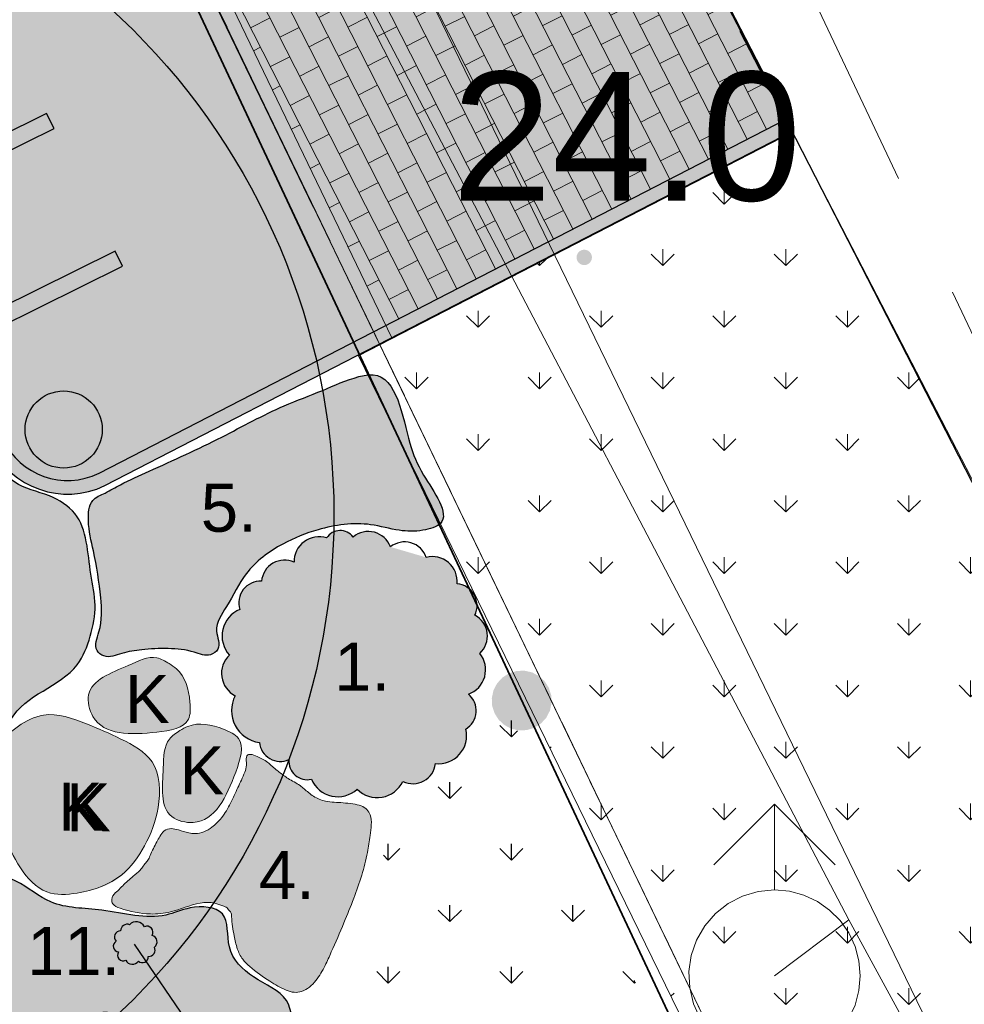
# Model space of a CAD drawing. Extents: x 5491059 to 5491327, y 5912942 to 5913063.
# Tile 44 of 49: x 5491223.3 to 5491228.81, y 5913003.63 to 5913009.38. Entities that reach past the tile are written whole.
import ezdxf

# ---------------------------------------------------------------- set-up
doc = ezdxf.new("R2010")
doc.units = 0
for name, pattern in [('DGN Style 3', [2.568211, 1.834436, -0.733774]), ('PRZER1-1', [1, 0.5, -0.5]), ('PRZER3-1', [2, 1.5, -0.5])]:
    doc.linetypes.add(name, pattern=pattern)
doc.layers.get('0').update_dxf_attribs({"linetype": 'CONTINUOUS'})
for name, color, linetype in [('AK_mała architektura', 7, 'CONTINUOUS'), ('AK_nawierzchnie', 21, 'CONTINUOUS'), ('AK_pomocnicza', 7, 'CONTINUOUS'), ('AK_rośliny', 7, 'CONTINUOUS'), ('AK_wymiary', 7, 'CONTINUOUS')]:
    doc.layers.add(name, color=color, linetype=linetype)
for name, color, linetype, lineweight in [('GESDZI', 7, 'CONTINUOUS', 18), ('GESUZY', 96, 'CONTINUOUS', 18), ('GSLKOG', 7, 'CONTINUOUS', 35), ('GSLKRW', 7, 'CONTINUOUS', 25), ('GSPWPN', 7, 'CONTINUOUS', 13), ('GSPWPN_O', 7, 'CONTINUOUS', 13), ('GSSKOA', 7, 'CONTINUOUS', 18), ('GULGPR', 52, 'CONTINUOUS', 18), ('GULWPR', 5, 'CONTINUOUS', 18), ('GUPWDT', 5, 'CONTINUOUS', 18)]:
    doc.layers.add(name, color=color, linetype=linetype, lineweight=lineweight)
doc.styles.add('Arial', font='arial.ttf')
doc.styles.get("Standard").update_dxf_attribs({"font": 'txt.shx'})
doc.linetypes.add('OGRODZENIE2', pattern='A,6.35,-2.54,[132,ltypeshp.shx,S=2.54,R=0,X=-2.54,Y=0],-2.54,25.4', length=36.83)

# ---------------------------------------------------------------- blocks, each defined once
blk = doc.blocks.new('D_GSPWPN1')
blk.add_hatch(color=0).paths.add_polyline_path([(-0.045, 0), (-0.043467, -0.011647), (-0.038971, -0.0225), (-0.03182, -0.03182), (-0.0225, -0.038971), (-0.011647, -0.043467), (0, -0.045), (0.011647, -0.043467), (0.0225, -0.038971), (0.03182, -0.03182), (0.038971, -0.0225), (0.043467, -0.011647), (0.045, 0), (0.043467, 0.011647), (0.038971, 0.0225), (0.03182, 0.03182), (0.0225, 0.038971), (0.011647, 0.043467), (0, 0.045), (-0.011647, 0.043467), (-0.0225, 0.038971), (-0.03182, 0.03182), (-0.038971, 0.0225), (-0.043467, 0.011647)])
blk = doc.blocks.new('D_GUPWDT1')
at = {"color": 0}
for points in [[(-0.353553, 0.646447), (0, 1), (0.353553, 0.646447)], [(0, 0.5), (0, 1)]]:
    blk.add_lwpolyline(points, dxfattribs=at)
blk.add_lwpolyline([(0, 0.5), (0.086824, 0.492404), (0.17101, 0.469846), (0.25, 0.433013), (0.321394, 0.383022), (0.383022, 0.321394), (0.433013, 0.25), (0.469846, 0.17101), (0.492404, 0.086824), (0.5, 0), (0.492404, -0.086824), (0.469846, -0.17101), (0.433013, -0.25), (0.377875, -0.32743), (0.309079, -0.393027), (0.229113, -0.444418), (0.140866, -0.479746), (0.047528, -0.497736), (-0.047528, -0.497736), (-0.140866, -0.479746), (-0.229113, -0.444418), (-0.309079, -0.393027), (-0.377875, -0.32743), (-0.433013, -0.25), (-0.4725, -0.163534), (-0.494911, -0.071157), (-0.499434, 0.023791), (-0.485906, 0.117879), (-0.454816, 0.207708), (-0.407288, 0.290028), (-0.34504, 0.361867), (-0.27032, 0.420627), (-0.185831, 0.464184), (-0.094626, 0.490964)], close=True, dxfattribs=at)
blk = doc.blocks.new('D_KOLO')
blk.add_hatch(color=0).paths.add_polyline_path([(-0.175, 0), (-0.169037, -0.045293), (-0.151554, -0.0875), (-0.123744, -0.123744), (-0.0875, -0.151554), (-0.045293, -0.169037), (0, -0.175), (0.045293, -0.169037), (0.0875, -0.151554), (0.123744, -0.123744), (0.151554, -0.0875), (0.169037, -0.045293), (0.175, 0), (0.169037, 0.045293), (0.151554, 0.0875), (0.123744, 0.123744), (0.0875, 0.151554), (0.045293, 0.169037), (0, 0.175), (-0.045293, 0.169037), (-0.0875, 0.151554), (-0.123744, 0.123744), (-0.151554, 0.0875), (-0.169037, 0.045293)])
blk = doc.blocks.new('1-flat-1')
at = {"layer": 'AK_nawierzchnie', "linetype": 'Continuous', "lineweight": 5, "true_color": 0xc7c8ca, "transparency": 33554687}
h = blk.add_hatch(color=9, dxfattribs=at)
h.dxf.hatch_style = 1
h.paths.add_polyline_path([(5491308.5313, 5913023.4185), (5491308.4947, 5913023.4896), (5491306.2641, 5913022.3401), (5491306.2988, 5913022.268)])
h.paths.add_polyline_path([(5491310.631, 5913019.3441), (5491310.5943, 5913019.4152), (5491308.2538, 5913018.2091), (5491308.2885, 5913018.137)])
at = {"layer": 'AK_nawierzchnie', "linetype": 'Continuous', "lineweight": 5, "transparency": 33554534}
h = blk.add_hatch(dxfattribs=at)
h.set_pattern_fill('BRICK', color=8, scale=0.02, angle=297)
h.set_pattern_definition([(297, (5491308.44658, 5913020.81376), (0.113158, 0.057657), []), (27, (5491308.44658, 5913020.81376), (-0.115314, 0.226316), [0.127, -0.127]), (27, (5491308.50424, 5913020.7006), (-0.115314, 0.226316), [-0.127, 0.127])])
h.paths.add_polyline_path([(5491308.5313, 5913023.4185), (5491306.2988, 5913022.268), (5491308.2538, 5913018.2091), (5491310.5943, 5913019.4152)])
h = blk.add_hatch(color=9, dxfattribs=at)
h.dxf.hatch_style = 1
h.paths.add_polyline_path([(5491308.5313, 5913023.4185), (5491306.2988, 5913022.268), (5491308.2538, 5913018.2091), (5491310.5943, 5913019.4152)])
at = {"layer": 'AK_nawierzchnie', "linetype": 'Continuous', "lineweight": 5, "true_color": 0xc7c8ca}
h = blk.add_hatch(color=9, dxfattribs=at)
h.dxf.hatch_style = 1
h.paths.add_polyline_path([(5491306.2641, 5913022.3401), (5491306.1929, 5913022.3034), (5491308.2174, 5913018.1003), (5491308.2885, 5913018.137)])
at = {"layer": 'AK_nawierzchnie', "linetype": 'Continuous', "lineweight": 5, "transparency": 33554534}
h = blk.add_hatch(color=254, dxfattribs=at)
h.dxf.hatch_style = 1
h.paths.add_polyline_path([(5491300.6426, 5913019.3532), (5491294.7543, 5913016.3188), (5491295.8204, 5913015.6901), (5491300.0207, 5913017.8497, -0.102762)])
h.paths.add_polyline_path([(5491304.181, 5913019.9887, -0.421893), (5491304.9688, 5913019.7246), (5491305.6137, 5913018.3855), (5491306.0196, 5913017.5428, 0.414214), (5491306.5803, 5913017.3467), (5491307.8491, 5913018.0005, 0.343292), (5491304.0393, 5913021.1036), (5491300.6426, 5913019.3532, 0.102762), (5491300.0207, 5913017.8497)])
h.paths.add_polyline_path([(5491305.1094, 5913019.8694), (5491305.8751, 5913020.2498), (5491305.9182, 5913020.163), (5491305.1525, 5913019.7827)], flags=16)
h.paths.add_polyline_path([(5491305.5089, 5913019.0652), (5491306.2746, 5913019.4455), (5491306.3177, 5913019.3587), (5491305.552, 5913018.9784)], flags=16)
h.paths.add_polyline_path([(5491305.9078, 5913018.2619), (5491306.6736, 5913018.6422), (5491306.7167, 5913018.5555), (5491305.9509, 5913018.1751)], flags=16)
h.paths.add_polyline_path([(5491306.5989, 5913017.602, -1), (5491306.1489, 5913017.602, -1)], flags=16)
h.paths.add_polyline_path([(5491306.1506, 5913022.1916), (5491304.0393, 5913021.1036, -0.343292), (5491307.8491, 5913018.0005), (5491308.0653, 5913018.1119)])
h.paths.add_polyline_path([(5491306.1506, 5913022.1916), (5491308.0653, 5913018.1119), (5491308.1827, 5913018.1724), (5491306.2277, 5913022.2313)])
at = {"layer": 'AK_nawierzchnie', "linetype": 'Continuous', "lineweight": 5, "true_color": 0xc7c8ca}
h = blk.add_hatch(color=9, dxfattribs=at)
h.dxf.hatch_style = 1
h.paths.add_polyline_path([(5491304.181, 5913019.9887), (5491304.0948, 5913019.9444), (5491304.1341, 5913019.8746), (5491304.2177, 5913019.9176, -0.421847), (5491304.8967, 5913019.6899), (5491305.5417, 5913018.3508), (5491305.9476, 5913017.5081, 0.414214), (5491306.615, 5913017.2746), (5491307.8668, 5913017.9197, 0.005173), (5491307.8491, 5913018.0005), (5491306.5803, 5913017.3467, -0.414214), (5491306.0196, 5913017.5428), (5491305.6137, 5913018.3855), (5491304.9688, 5913019.7246, 0.421893)])
h.paths.add_polyline_path([(5491308.0653, 5913018.1119), (5491307.8491, 5913018.0005, -0.005173), (5491307.8668, 5913017.9197), (5491308.0993, 5913018.0395)])
h.paths.add_polyline_path([(5491308.1827, 5913018.1724), (5491308.0653, 5913018.1119), (5491308.0993, 5913018.0395), (5491308.2174, 5913018.1003), (5491308.2174, 5913018.1004)])
at = {"layer": 'AK_nawierzchnie', "color": 18, "linetype": 'Continuous', "lineweight": -3, "true_color": 0x000000}
for p, q in [((5491308.4947, 5913023.4896), (5491310.631, 5913019.3441)), ((5491306.5803, 5913017.3467), (5491310.5943, 5913019.4152)), ((5491306.615, 5913017.2746), (5491310.631, 5913019.3441))]:
    blk.add_line(p, q, dxfattribs=at)
at = {"layer": 'AK_nawierzchnie', "color": 18, "linetype": 'Continuous', "lineweight": 5, "true_color": 0x000000}
for p, q in [((5491306.2641, 5913022.3401), (5491308.2885, 5913018.137)), ((5491306.2277, 5913022.2313), (5491308.1827, 5913018.1724)), ((5491308.2174, 5913018.1003), (5491308.2885, 5913018.137)), ((5491308.2174, 5913018.1004), (5491308.2174, 5913018.1003))]:
    blk.add_line(p, q, dxfattribs=at)
at = {"layer": 'AK_nawierzchnie', "color": 18, "linetype": 'Continuous', "lineweight": -3, "true_color": 0x000000}
for radius in [0.5, 0.42]:
    blk.add_arc((5491306.398, 5913017.7251), radius, 205.71743, 295.71743, dxfattribs=at)
blk = doc.blocks.new('3')
blk.add_circle((5491286.5479, 5913013.7819), 4)
blk = doc.blocks.new('5')
at = {"layer": 'AK_rośliny', "linetype": 'Continuous', "lineweight": -3, "true_color": 0x939598}
h = blk.add_hatch(color=252, dxfattribs=at)
h.dxf.hatch_style = 1
h.paths.add_polyline_path([(5491228.3231, 5913009.9564), (5491229.0889, 5913010.3368), (5491229.0458, 5913010.4236), (5491228.28, 5913010.0432)])
at = {"layer": 'AK_rośliny', "linetype": 'Continuous', "lineweight": -3}
for p, q in [((5491229.0458, 5913010.4236), (5491228.28, 5913010.0432)), ((5491229.0889, 5913010.3368), (5491229.0458, 5913010.4236)), ((5491228.3231, 5913009.9564), (5491229.0889, 5913010.3368)), ((5491228.28, 5913010.0432), (5491228.3231, 5913009.9564))]:
    blk.add_line(p, q, dxfattribs=at)
blk = doc.blocks.new('0')
at = {"linetype": 'Continuous', "lineweight": 5, "true_color": 0xc8c92d, "transparency": 33554534}
h = blk.add_hatch(dxfattribs=at)
h.set_pattern_fill('GRASS', color=52, scale=0.02)
h.set_pattern_definition([(90, (5491340.91723, 5912991.77712), (-0.3592102, 0.3592102), [0.09525, -0.6231705]), (45, (5491340.91723, 5912991.7771), (-0.3592102, 0.3592102), [0.09525, -0.41275]), (135, (5491340.91723, 5912991.7771), (-0.3592102, -0.3592102), [0.09525, -0.41275])])
h.paths.add_polyline_path([(5491281.949, 5913006.1858), (5491279.4173, 5913004.8811), (5491290.3695, 5912982.4378), (5491294.1285, 5912982.6466)])
at = {"layer": 'AK_rośliny', "color": 9, "linetype": 'Continuous', "lineweight": 0, "true_color": 0xc7c8ca}
for p, q in [((5491281.949, 5913006.1858, -9.5834), (5491279.4173, 5913004.8811, -9.5834)), ((5491294.1285, 5912982.6466, 0.4766), (5491281.949, 5913006.1858, -9.5834)), ((5491279.4173, 5913004.8811, -9.5834), (5491290.3695, 5912982.4378, 0.4766))]:
    blk.add_line(p, q, dxfattribs=at)

msp = doc.modelspace()

# ---------------------------------------------------------------- hatches: boundary and pattern name
at = {"layer": 'AK_mała architektura', "true_color": 0x939598, "transparency": 33554534}
h = msp.add_hatch(color=252, dxfattribs=at)
h.dxf.hatch_style = 1
edge = h.paths.add_edge_path()
edge.add_arc((5491223.55243, 5913006.98594), 0.225, 0, 360)
at = {"layer": 'AK_rośliny', "linetype": 'Continuous', "lineweight": -3, "true_color": 0xd19cc7, "transparency": 33554534}
h = msp.add_hatch(color=9, dxfattribs=at)
h.dxf.hatch_style = 1
edge = h.paths.add_edge_path()
edge.add_spline(control_points=[(5491221.9744, 5913007.6108), (5491222.01711, 5913007.60372), (5491222.0901, 5913007.59161), (5491222.24133, 5913007.60435), (5491222.4112, 5913007.62319), (5491222.6361, 5913007.73236), (5491222.82298, 5913007.52374), (5491222.86497, 5913007.32365), (5491222.95778, 5913007.1781), (5491222.99699, 5913007.07836), (5491223.05354, 5913006.96161), (5491223.13697, 5913006.83057), (5491223.25751, 5913006.64979), (5491223.46162, 5913006.61599), (5491223.69125, 5913006.47185), (5491223.69185, 5913006.19792), (5491223.74891, 5913005.9619), (5491223.71246, 5913005.77928), (5491223.60604, 5913005.49908), (5491223.2738, 5913005.43084), (5491223.16149, 5913005.04335), (5491222.55041, 5913005.21228), (5491222.54212, 5913005.89445), (5491221.86134, 5913006.26086), (5491221.56011, 5913006.79171), (5491221.45589, 5913007.19392), (5491221.53644, 5913007.45946), (5491221.7115, 5913007.53145), (5491221.8196, 5913007.62432), (5491221.90273, 5913007.63191), (5491221.95498, 5913007.61652), (5491221.9744, 5913007.6108)], knot_values=[0, 0, 0, 0, 0.1293442, 0.2210047, 0.4519708, 0.6558558, 0.8836664, 1.1484514, 1.2844939, 1.3937862, 1.4702198, 1.6723474, 1.8676192, 2.0849398, 2.2662544, 2.6306867, 2.8139625, 2.9977571, 3.1797426, 3.6819654, 3.8148498, 4.2837797, 4.8790595, 5.65253, 6.372479, 6.6693353, 6.8807071, 7.1337686, 7.2007515, 7.3036755, 7.3645776, 7.3645776, 7.3645776, 7.3645776], degree=3, periodic=0)
at = {"layer": 'AK_rośliny', "linetype": 'Continuous', "lineweight": -3, "true_color": 0xb0946f, "transparency": 33554534}
h = msp.add_hatch(color=33, dxfattribs=at)
h.dxf.hatch_style = 1
edge = h.paths.add_edge_path()
edge.add_spline(control_points=[(5491223.79547, 5913006.61562), (5491223.76744, 5913006.60366), (5491223.7008, 5913006.57521), (5491223.69029, 5913006.42891), (5491223.73495, 5913006.24985), (5491223.77181, 5913006.02828), (5491223.77901, 5913005.84046), (5491223.72247, 5913005.70934), (5491223.80303, 5913005.64555), (5491223.89705, 5913005.68647), (5491224.01906, 5913005.70411), (5491224.16304, 5913005.71218), (5491224.29526, 5913005.69891), (5491224.3955, 5913005.65546), (5491224.47792, 5913005.71339), (5491224.41789, 5913005.8319), (5491224.5224, 5913005.97275), (5491224.61042, 5913006.16937), (5491224.81208, 5913006.32045), (5491225.06067, 5913006.41821), (5491225.29962, 5913006.45308), (5491225.50072, 5913006.39285), (5491225.63478, 5913006.38897), (5491225.84364, 5913006.44993), (5491225.64503, 5913006.70921), (5491225.54404, 5913006.95398), (5491225.49108, 5913007.33766), (5491225.22405, 5913007.28651), (5491225.06115, 5913007.20918), (5491224.78505, 5913007.10965), (5491224.45966, 5913006.92704), (5491224.13741, 5913006.78151), (5491223.90764, 5913006.67851), (5491223.82465, 5913006.63198), (5491223.79547, 5913006.61562)], knot_values=[0, 0, 0, 0, 0.0858187, 0.2040416, 0.3832267, 0.6609125, 0.8597019, 0.9685118, 1.0198307, 1.1255681, 1.2432694, 1.3987523, 1.5519927, 1.6470074, 1.7011708, 1.8060801, 1.9615775, 2.1850635, 2.4596969, 2.6816828, 2.9896897, 3.1599095, 3.2979141, 3.4071547, 3.7059317, 3.9080369, 4.361318, 4.4455529, 4.6708112, 4.9135639, 5.3195318, 5.788976, 5.9739935, 6.0743106, 6.0743106, 6.0743106, 6.0743106], degree=3, periodic=0)
at = {"layer": 'AK_rośliny', "linetype": 'Continuous', "lineweight": -3, "true_color": 0x136734, "transparency": 33554534}
h = msp.add_hatch(dxfattribs=at)
h.set_pattern_fill('GRASS', color=116, scale=0.02)
h.set_pattern_definition([(90, (5491226.88308, 5913000.88213), (-0.35921, 0.35921), [0.09525, -0.62317]), (45, (5491226.8831, 5913000.88213), (-0.35921, 0.35921), [0.09525, -0.41275]), (135, (5491226.8831, 5913000.88213), (-0.35921, -0.35921), [0.09525, -0.41275])])
edge = h.paths.add_edge_path()
edge.add_spline(control_points=[(5491225.80843, 5913006.09867), (5491226.03807, 5913005.58798), (5491226.60902, 5913004.3183), (5491227.98856, 5913001.51976), (5491229.18632, 5912999.0045), (5491230.06422, 5912997.01908), (5491230.29934, 5912996.66945), (5491230.37864, 5912996.37176), (5491229.94435, 5912996.37462), (5491229.60329, 5912996.39138), (5491229.43557, 5912996.0362), (5491229.12346, 5912996.081), (5491228.90573, 5912995.91723), (5491228.73106, 5912995.7271), (5491228.63649, 5912995.4018), (5491228.29908, 5912995.67467), (5491228.04404, 5912995.71357), (5491227.81341, 5912995.7127), (5491227.5657, 5912995.688), (5491227.2745, 5912995.82558), (5491226.93538, 5912995.79205), (5491226.78102, 5912995.52941), (5491226.42334, 5912995.962), (5491226.05319, 5912996.30369), (5491225.44652, 5912997.03109), (5491224.82329, 5912997.74109), (5491224.15041, 5912998.48665), (5491223.85819, 5912998.87697), (5491223.5156, 5912999.12667), (5491223.66893, 5912999.18772), (5491223.85201, 5912999.13395), (5491223.90143, 5912999.47286), (5491223.85949, 5912999.74118), (5491223.65675, 5912999.9829), (5491223.64113, 5913000.24981), (5491223.68016, 5913000.53754), (5491223.57865, 5913000.82656), (5491223.46915, 5913001.01803), (5491223.38752, 5913001.11266), (5491223.4005, 5913001.14519), (5491223.42703, 5913001.15503), (5491223.45493, 5913001.15615), (5491223.49809, 5913001.15137), (5491223.57308, 5913001.14691), (5491223.67506, 5913001.17038), (5491223.76653, 5913001.2496), (5491223.82424, 5913001.3693), (5491223.90266, 5913001.50205), (5491223.93349, 5913001.65984), (5491223.93301, 5913001.80687), (5491223.863, 5913001.92513), (5491223.73659, 5913001.91893), (5491223.74626, 5913002.02444), (5491223.8401, 5913001.9763), (5491223.92575, 5913001.9911), (5491223.98989, 5913002.02682), (5491224.02404, 5913002.07661), (5491224.07887, 5913002.05914), (5491224.14416, 5913002.07597), (5491224.20548, 5913002.11727), (5491224.20793, 5913002.18312), (5491224.27544, 5913002.17971), (5491224.33447, 5913002.21503), (5491224.38924, 5913002.27947), (5491224.4075, 5913002.34406), (5491224.39181, 5913002.39417), (5491224.42597, 5913002.41708), (5491224.44456, 5913002.45378), (5491224.45554, 5913002.50556), (5491224.44121, 5913002.55071), (5491224.43323, 5913002.58779), (5491224.40337, 5913002.60083), (5491224.44724, 5913002.61376), (5491224.46675, 5913002.63847), (5491224.50791, 5913002.68492), (5491224.5047, 5913002.75399), (5491224.49998, 5913002.80998), (5491224.46022, 5913002.83725), (5491224.48771, 5913002.85378), (5491224.49853, 5913002.8781), (5491224.51188, 5913002.90699), (5491224.51337, 5913002.94318), (5491224.50709, 5913002.98523), (5491224.54881, 5913003.00559), (5491224.57494, 5913003.04927), (5491224.60382, 5913003.02588), (5491224.63018, 5913003.0198), (5491224.67106, 5913003.02148), (5491224.71187, 5913003.04019), (5491224.75362, 5913003.07024), (5491224.79238, 5913003.108), (5491224.82814, 5913003.15982), (5491224.86571, 5913003.21912), (5491224.88078, 5913003.28304), (5491224.88958, 5913003.35084), (5491224.89318, 5913003.42231), (5491224.8962, 5913003.50061), (5491224.89404, 5913003.57355), (5491224.86449, 5913003.63355), (5491224.88442, 5913003.68321), (5491224.90559, 5913003.73451), (5491224.9569, 5913003.7163), (5491225.00438, 5913003.72339), (5491225.05383, 5913003.72058), (5491225.09587, 5913003.7285), (5491225.14623, 5913003.74281), (5491225.21423, 5913003.77431), (5491225.27938, 5913003.82801), (5491225.33619, 5913003.89466), (5491225.38569, 5913003.97052), (5491225.42301, 5913004.06535), (5491225.43977, 5913004.17487), (5491225.4374, 5913004.30091), (5491225.42577, 5913004.42597), (5491225.41884, 5913004.54117), (5491225.36063, 5913004.60068), (5491225.37344, 5913004.68005), (5491225.42566, 5913004.67357), (5491225.46687, 5913004.68472), (5491225.50856, 5913004.74707), (5491225.55084, 5913004.83474), (5491225.50762, 5913005.02682), (5491225.84897, 5913004.93433), (5491225.86871, 5913005.1047), (5491225.97189, 5913005.32807), (5491225.98336, 5913005.48271), (5491225.89738, 5913005.76908), (5491225.84005, 5913005.95236), (5491225.75407, 5913006.07836), (5491225.67105, 5913006.19428), (5491225.68854, 5913006.2674), (5491225.73004, 5913006.36246), (5491225.76489, 5913006.229), (5491225.78919, 5913006.17379), (5491225.80544, 5913006.11036), (5491225.80843, 5913006.09867)], knot_values=[0, 0, 0, 0, 1.6802041, 4.1774058, 9.3414063, 10.1353758, 10.5730889, 10.670621, 10.9438793, 11.4744595, 11.7116088, 11.9319262, 12.311391, 12.4627053, 12.7412284, 13.0578145, 13.402421, 13.566092, 13.7437747, 14.1389561, 14.5168124, 14.6423977, 14.897169, 15.6973915, 16.5253046, 17.5821922, 18.6413033, 19.3156481, 19.4416365, 19.5210528, 19.6942577, 19.9460159, 20.2861541, 20.5610403, 20.8390348, 21.0572959, 21.4313235, 21.7114066, 21.7483044, 21.7779734, 21.7986457, 21.829972, 21.8612982, 21.9287939, 22.0552977, 22.1633744, 22.279197, 22.4511904, 22.6235234, 22.7528249, 22.8912609, 22.9868726, 23.0333191, 23.1173409, 23.2012606, 23.3075877, 23.3261475, 23.3711136, 23.449763, 23.5345373, 23.5684897, 23.6175676, 23.6952084, 23.7780722, 23.8644774, 23.8863758, 23.9221802, 23.9684688, 24.0114235, 24.0758558, 24.1094487, 24.1207355, 24.1524289, 24.1836551, 24.2329504, 24.3247636, 24.3768081, 24.405776, 24.4257054, 24.4509138, 24.4889191, 24.5176501, 24.5619513, 24.5969753, 24.6507776, 24.6693661, 24.6956576, 24.7322879, 24.7895024, 24.8272353, 24.8866702, 24.9504874, 25.0160271, 25.0956729, 25.1445282, 25.2214251, 25.3100702, 25.3796023, 25.4401755, 25.4953769, 25.5433609, 25.5707363, 25.6391461, 25.6907827, 25.7172772, 25.7671462, 25.8476702, 25.940112, 26.0178546, 26.109897, 26.2106116, 26.3209344, 26.4403729, 26.5857705, 26.7072172, 26.7609949, 26.8371157, 26.8590868, 26.908232, 26.9578715, 27.0741199, 27.2152333, 27.3741672, 27.5191633, 27.6760335, 27.8434065, 28.0158132, 28.1901476, 28.3394045, 28.4553896, 28.5603272, 28.608852, 28.6684233, 28.8256521, 28.8611775, 28.8611775, 28.8611775, 28.8611775], degree=3, periodic=0)
at = {"layer": 'AK_rośliny', "linetype": 'OGRODZENIE2', "lineweight": -3, "true_color": 0x6da56f, "transparency": 33554534}
h = msp.add_hatch(color=115, dxfattribs=at)
edge = h.paths.add_edge_path()
edge.add_arc((5491224.8405, 5913006.08989), 0.13398, 64.940351, 174.940351)
edge.add_arc((5491224.70152, 5913005.97473), 0.12709, 87.511802, 197.511802)
edge.add_arc((5491224.64339, 5913005.78223), 0.16665, 112.237293, 222.237294)
edge.add_arc((5491224.61993, 5913005.5633), 0.14634, 133.067048, 243.067048)
edge.add_arc((5491224.71966, 5913005.34628), 0.18722, 152.46213, 262.46213)
edge.add_arc((5491224.81594, 5913005.17113), 0.12129, 184.945169, 294.945169)
edge.add_arc((5491224.97289, 5913005.0497), 0.10642, 173.821072, 283.821073)
edge.add_arc((5491225.15199, 5913005.01051), 0.16652, 202.658861, 312.658861)
edge.add_arc((5491225.38247, 5913005.00419), 0.16531, 224.631988, 334.631988)
edge.add_arc((5491225.59027, 5913005.05146), 0.13176, 243.674375, 353.674375)
edge.add_arc((5491225.73959, 5913005.19984), 0.16393, 263.568846, 373.568846)
edge.add_arc((5491225.83512, 5913005.34553), 0.12479, 300.75783, 410.75783)
edge.add_arc((5491225.86365, 5913005.58433), 0.15083, 289.527705, 399.527705)
edge.add_arc((5491225.88831, 5913005.78168), 0.13666, 312.130302, 422.130303)
edge.add_arc((5491225.8356, 5913005.95793), 0.12911, 334.571298, 444.571298)
edge.add_arc((5491225.70401, 5913006.10025), 0.14446, 354.522541, 464.522541)
edge.add_arc((5491225.54182, 5913006.19736), 0.13301, 18.737453, 128.737453)
edge.add_arc((5491225.3301, 5913006.25414), 0.1368, 20.081415, 130.081415)
edge.add_arc((5491225.16633, 5913006.30181), 0.09476, 36.984498, 146.984497)
edge.add_arc((5491225.04184, 5913006.21596), 0.14467, 71.86282, 181.86282)
edge = h.paths.add_edge_path(flags=16)
edge.add_arc((5491225.54182, 5913006.19736), 0.13301, 18.737453, 128.737453)
at = {"layer": 'AK_rośliny', "linetype": 'Continuous', "lineweight": 20, "transparency": 33554534}
h = msp.add_hatch(color=8, dxfattribs=at)
h.dxf.hatch_style = 1
edge = h.paths.add_edge_path()
edge.add_spline(control_points=[(5491224.16847, 5913005.62066), (5491224.1833, 5913005.61107), (5491224.25732, 5913005.56314), (5491224.29176, 5913005.43673), (5491224.29426, 5913005.24963), (5491224.0235, 5913005.20525), (5491223.73567, 5913005.20044), (5491223.66492, 5913005.51003), (5491223.89841, 5913005.5887), (5491224.06886, 5913005.67884), (5491224.14469, 5913005.63455), (5491224.16847, 5913005.62066)], knot_values=[0, 0, 0, 0, 0.0523175, 0.2612891, 0.3625615, 0.5603083, 0.9442112, 1.074069, 1.3616248, 1.534579, 1.6135887, 1.6135887, 1.6135887, 1.6135887], degree=3, periodic=0)
h = msp.add_hatch(color=8, dxfattribs=at)
h.dxf.hatch_style = 1
edge = h.paths.add_edge_path()
edge.add_spline(control_points=[(5491223.17731, 5913005.11454), (5491223.16669, 5913005.02274), (5491223.14779, 5913004.8593), (5491223.20217, 5913004.62426), (5491223.28572, 5913004.42945), (5491223.43539, 5913004.2634), (5491223.66564, 5913004.27922), (5491223.8939, 5913004.3442), (5491224.03466, 5913004.57003), (5491224.12859, 5913004.77869), (5491224.11276, 5913005.06271), (5491223.88545, 5913005.18445), (5491223.67951, 5913005.27478), (5491223.46292, 5913005.35232), (5491223.30812, 5913005.27378), (5491223.2281, 5913005.20898), (5491223.19026, 5913005.15873), (5491223.18031, 5913005.12477), (5491223.17731, 5913005.11454)], knot_values=[0, 0, 0, 0, 0.2752705, 0.4901348, 0.7113408, 0.9196918, 1.0966724, 1.3716216, 1.5739625, 1.8064087, 2.0753414, 2.3004294, 2.5210011, 2.7766309, 2.9362454, 3.0133543, 3.0872801, 3.1191759, 3.1191759, 3.1191759, 3.1191759], degree=3, periodic=0)
h = msp.add_hatch(color=8, dxfattribs=at)
h.dxf.hatch_style = 1
edge = h.paths.add_edge_path()
edge.add_spline(control_points=[(5491224.23109, 5913005.22983), (5491224.2463, 5913005.2388), (5491224.32225, 5913005.28361), (5491224.45073, 5913005.25792), (5491224.61922, 5913005.17654), (5491224.53792, 5913004.91449), (5491224.41358, 5913004.65485), (5491224.10501, 5913004.72992), (5491224.13898, 5913004.97396), (5491224.13452, 5913005.16673), (5491224.20804, 5913005.21477), (5491224.23109, 5913005.22983)], knot_values=[0, 0, 0, 0, 0.0523175, 0.2612891, 0.3625615, 0.5603083, 0.9442112, 1.074069, 1.3616248, 1.534579, 1.6135887, 1.6135887, 1.6135887, 1.6135887], degree=3, periodic=0)
at = {"layer": 'AK_rośliny', "linetype": 'Continuous', "lineweight": 20, "true_color": 0x9abeaa, "transparency": 33554534}
h = msp.add_hatch(color=253, dxfattribs=at)
h.dxf.hatch_style = 1
edge = h.paths.add_edge_path()
edge.add_spline(control_points=[(5491223.86975, 5913004.29627), (5491223.87868, 5913004.30587), (5491223.90638, 5913004.33567), (5491223.95067, 5913004.37372), (5491224.00204, 5913004.41567), (5491224.02511, 5913004.45145), (5491224.04797, 5913004.4777), (5491224.0633, 5913004.5196), (5491224.08846, 5913004.565), (5491224.11341, 5913004.61393), (5491224.13633, 5913004.64884), (5491224.18066, 5913004.66219), (5491224.22912, 5913004.64842), (5491224.27406, 5913004.6337), (5491224.32462, 5913004.62573), (5491224.37271, 5913004.63704), (5491224.42534, 5913004.66927), (5491224.48074, 5913004.72501), (5491224.5288, 5913004.8052), (5491224.5671, 5913004.89726), (5491224.60416, 5913004.96836), (5491224.62406, 5913005.03071), (5491224.61408, 5913005.0659), (5491224.62541, 5913005.08957), (5491224.65153, 5913005.0931), (5491224.68439, 5913005.07605), (5491224.73645, 5913005.05436), (5491224.77416, 5913005.01653), (5491224.81809, 5913004.98085), (5491224.86615, 5913004.9458), (5491224.92902, 5913004.91505), (5491224.98236, 5913004.86494), (5491225.0318, 5913004.83118), (5491225.1015, 5913004.81143), (5491225.16834, 5913004.81131), (5491225.23756, 5913004.80238), (5491225.28652, 5913004.79429), (5491225.3231, 5913004.7717), (5491225.34737, 5913004.73262), (5491225.34902, 5913004.67862), (5491225.33886, 5913004.60595), (5491225.3241, 5913004.5066), (5491225.29325, 5913004.38367), (5491225.24482, 5913004.24749), (5491225.18416, 5913004.09894), (5491225.12781, 5913003.96816), (5491225.07666, 5913003.85418), (5491225.03667, 5913003.78266), (5491224.98867, 5913003.73168), (5491224.94448, 5913003.70593), (5491224.89547, 5913003.69966), (5491224.8307, 5913003.7211), (5491224.74382, 5913003.77236), (5491224.65934, 5913003.83335), (5491224.59199, 5913003.89579), (5491224.56215, 5913003.9588), (5491224.54436, 5913004.04454), (5491224.53249, 5913004.11286), (5491224.53194, 5913004.16989), (5491224.51504, 5913004.18207), (5491224.5038, 5913004.19963), (5491224.4733, 5913004.20932), (5491224.42413, 5913004.23008), (5491224.31478, 5913004.2253), (5491224.19927, 5913004.16815), (5491224.03621, 5913004.15344), (5491223.92695, 5913004.17705), (5491223.83868, 5913004.20903), (5491223.82827, 5913004.25186), (5491223.84677, 5913004.28037), (5491223.86467, 5913004.29275), (5491223.86975, 5913004.29627)], knot_values=[0, 0, 0, 0, 0.0393159, 0.1219521, 0.1752901, 0.2368635, 0.2486283, 0.2792339, 0.3685555, 0.4045141, 0.4450454, 0.4895137, 0.5316057, 0.5941612, 0.6321251, 0.6834282, 0.7381985, 0.8156312, 0.9167446, 1.0165305, 1.1143635, 1.1579754, 1.2094373, 1.215192, 1.2339433, 1.2763805, 1.3277538, 1.4008722, 1.4341666, 1.4977778, 1.5789853, 1.6419861, 1.716697, 1.7555196, 1.8575424, 1.9154005, 1.9654498, 2.0049553, 2.0402526, 2.0988208, 2.1616497, 2.261677, 2.399399, 2.5412574, 2.6948663, 2.8808114, 2.9682459, 3.0700612, 3.1246243, 3.176599, 3.220278, 3.268248, 3.3777706, 3.5222659, 3.5809858, 3.6505215, 3.7270786, 3.8416373, 3.8662514, 3.8863513, 3.9001886, 3.9276989, 3.9771362, 4.0620666, 4.2423539, 4.3607296, 4.5410168, 4.5911867, 4.6156014, 4.6626313, 4.6812778, 4.6812778, 4.6812778, 4.6812778], degree=3, periodic=0)
at = {"layer": 'AK_rośliny', "linetype": 'Continuous', "lineweight": -3, "true_color": 0xaad095, "transparency": 33554534}
h = msp.add_hatch(color=253, dxfattribs=at)
h.dxf.hatch_style = 1
edge = h.paths.add_edge_path()
edge.add_spline(control_points=[(5491222.83873, 5913004.31958), (5491222.86229, 5913004.33846), (5491222.91788, 5913004.383), (5491223.07289, 5913004.4128), (5491223.28021, 5913004.37341), (5491223.48575, 5913004.18993), (5491223.8008, 5913004.19853), (5491224.08395, 5913004.11064), (5491224.29412, 5913004.21243), (5491224.52742, 5913004.19649), (5491224.49018, 5913003.94097), (5491224.65186, 5913003.77682), (5491224.88798, 5913003.68871), (5491224.88789, 5913003.40996), (5491224.87207, 5913003.18118), (5491224.61889, 5913002.95233), (5491224.44131, 5913003.27505), (5491224.22075, 5913003.52738), (5491223.66922, 5913003.64035), (5491223.26344, 5913003.46619), (5491222.84071, 5913003.30965), (5491222.61183, 5913003.59074), (5491222.67092, 5913003.88304), (5491222.70868, 5913004.10144), (5491222.77685, 5913004.24201), (5491222.81969, 5913004.29571), (5491222.83873, 5913004.31958)], knot_values=[0, 0, 0, 0, 0.0895276, 0.211231, 0.4588235, 0.696672, 0.9977578, 1.3728213, 1.5194558, 1.7112778, 1.9073461, 2.1323575, 2.3682287, 2.5821696, 2.8709612, 3.0979942, 3.3294376, 3.7343345, 4.159792, 4.8742666, 5.0828705, 5.4119711, 5.7034053, 5.961193, 6.0754692, 6.1669155, 6.1669155, 6.1669155, 6.1669155], degree=3, periodic=0)
at = {"layer": 'AK_rośliny', "linetype": 'Continuous', "lineweight": -3, "true_color": 0x9e247b, "transparency": 33554534}
h = msp.add_hatch(color=224, dxfattribs=at)
h.dxf.hatch_style = 1
edge = h.paths.add_edge_path()
edge.add_arc((5491223.92365, 5913004.06103), 0.03891, 69.672391, 179.672391)
edge.add_arc((5491223.88447, 5913004.02547), 0.03579, 89.571491, 223.536987)
edge.add_arc((5491223.87588, 5913003.97192), 0.03371, 120.981941, 264.486926)
edge.add_arc((5491223.89998, 5913003.91959), 0.03316, 145.510913, 296.909092)
edge.add_arc((5491223.95328, 5913003.9092), 0.04283, 206.603925, 325.380869)
edge.add_arc((5491224.01202, 5913003.91015), 0.03452, 227.093478, 363.425279)
edge.add_arc((5491224.04845, 5913003.94974), 0.03758, 266.985924, 387.160327)
edge.add_arc((5491224.05953, 5913003.99787), 0.0382, 305.836755, 436.862877)
edge.add_arc((5491224.06821, 5913004.03506), 0.00000000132, 135, 225)
edge.add_arc((5491224.03835, 5913004.05367), 0.03518, 328.066769, 474.014044)
edge.add_arc((5491223.97647, 5913004.06099), 0.05365, 27.549792, 137.105454)

# ---------------------------------------------------------------- linework, layer by layer
at = {"color": 1, "linetype": 'DGN Style 3', "lineweight": 20}
msp.add_line((5491225.44156, 5913014.75118, 10.06), (5491239.74732, 5912984.52792, 10.06), dxfattribs=at)
at = {"color": 251, "linetype": 'Continuous', "lineweight": 0, "true_color": 0x636466}
msp.add_line((5491234.92, 5912987.71, -0.02), (5491222.72, 5913013.04, -0.02), dxfattribs=at)
at = {"layer": 'AK_mała architektura'}
msp.add_circle((5491223.55243, 5913006.98594, -0.02), 0.225, dxfattribs=at)
at = {"layer": 'AK_pomocnicza', "linetype": 'Continuous', "lineweight": -3}
for points in [[(5491221.9744, 5913007.6108, -0.02), (5491222.10287, 5913007.59583, -0.02), (5491222.19441, 5913007.60062, -0.02), (5491222.422, 5913007.63998, -0.02), (5491222.62114, 5913007.68371, -0.02), (5491222.79183, 5913007.53284, -0.02), (5491222.89371, 5913007.28844, -0.02), (5491222.95812, 5913007.16861, -0.02), (5491223.00254, 5913007.06875, -0.02), (5491223.03585, 5913006.99996, -0.02), (5491223.14023, 5913006.82687, -0.02), (5491223.26683, 5913006.67819, -0.02), (5491223.46893, 5913006.59831, -0.02), (5491223.61807, 5913006.49519, -0.02), (5491223.71071, 5913006.14273, -0.02), (5491223.73565, 5913005.96116, -0.02), (5491223.70715, 5913005.77959, -0.02), (5491223.63156, 5913005.61404, -0.02), (5491223.2447, 5913005.29377, -0.02), (5491223.18368, 5913005.17573, -0.02), (5491222.71945, 5913005.24199, -0.02), (5491222.45971, 5913005.77762, -0.02), (5491221.90706, 5913006.31876, -0.02), (5491221.53144, 5913006.93295, -0.02), (5491221.4817, 5913007.22561, -0.02), (5491221.55354, 5913007.4244, -0.02), (5491221.75802, 5913007.57349, -0.02), (5491221.81317, 5913007.6115, -0.02), (5491221.9152, 5913007.62509, -0.02), (5491221.9744, 5913007.6108, -0.02)], [(5491222.83873, 5913004.31958, -0.02), (5491222.91224, 5913004.37068, -0.02), (5491223.0305, 5913004.39942, -0.02), (5491223.27342, 5913004.35151, -0.02), (5491223.47798, 5913004.23016, -0.02), (5491223.77523, 5913004.18225, -0.02), (5491224.14919, 5913004.15351, -0.02), (5491224.28982, 5913004.19503, -0.02), (5491224.4784, 5913004.1599, -0.02), (5491224.51995, 5913003.96828, -0.02), (5491224.66059, 5913003.79264, -0.02), (5491224.85236, 5913003.65531, -0.02), (5491224.88594, 5913003.44402, -0.02), (5491224.81946, 5913003.16299, -0.02), (5491224.63535, 5913003.03014, -0.02), (5491224.47682, 5913003.19876, -0.02), (5491224.19555, 5913003.49001, -0.02), (5491223.78132, 5913003.5871, -0.02), (5491223.08968, 5913003.40111, -0.02), (5491222.88637, 5913003.36227, -0.02), (5491222.66135, 5913003.60242, -0.02), (5491222.67158, 5913003.89368, -0.02), (5491222.73295, 5913004.14406, -0.02), (5491222.78409, 5913004.24625, -0.02), (5491222.83873, 5913004.31958, -0.02)]]:
    msp.add_spline(points, degree=3, dxfattribs=at)
at = {"layer": 'AK_rośliny', "linetype": 'Continuous', "lineweight": -3}
for p, q in [((5491225.0093, 5913008.2823, -0.02), (5491224.14143, 5913010.08419, -0.02)), ((5491223.96453, 5913003.98308, -0.02), (5491225.18921, 5913002.19003, -0.02))]:
    msp.add_line(p, q, dxfattribs=at)
at = {"layer": 'AK_rośliny', "linetype": 'Continuous', "lineweight": -3, "elevation": -0.02}
for points in [[(5491224.89724, 5913006.21126, 0.5205671), (5491224.70704, 5913006.10171, 0.5205671), (5491224.58032, 5913005.93649, 0.5205671), (5491224.52001, 5913005.67021, 0.5205671), (5491224.55365, 5913005.43284, 0.5205671), (5491224.6951, 5913005.16067, 0.5205671), (5491224.86709, 5913005.06115, 0.5205671), (5491224.99832, 5913004.94636, 0.5205671), (5491225.26483, 5913004.88805, 0.5205671), (5491225.53184, 5913004.93336, 0.5205671), (5491225.72123, 5913005.03694, 0.5205671), (5491225.89894, 5913005.2383, 0.5205671), (5491225.91407, 5913005.44218, 0.5205671), (5491225.97999, 5913005.68033, 0.5205671), (5491225.95219, 5913005.90249, 0.5205671), (5491225.84781, 5913006.08646, 0.5205671), (5491225.66778, 5913006.24009, 0.5205671), (5491225.45859, 5913006.30112, 0.5205671), (5491225.24202, 5913006.35882, 0.5205671), (5491225.08687, 5913006.35344, 0.5205671), (5491224.89724, 5913006.21126, 0.5205671)], [(5491223.93716, 5913004.09751, 0.5205671), (5491223.88474, 5913004.06125, 0.5205671), (5491223.88474, 5913004.06125, 0.6616691), (5491223.85853, 5913004.00082, 0.5205671), (5491223.85853, 5913004.00082, 0.7232476), (5491223.87264, 5913003.93837, 0.5205671), (5491223.87264, 5913003.93837, 0.7770654), (5491223.91498, 5913003.89002, 0.5205671), (5491223.91498, 5913003.89002, 0.5702566), (5491223.98853, 5913003.88487, 0.5205671), (5491223.98853, 5913003.88487, 0.676617), (5491224.04648, 5913003.91221, 0.5205671), (5491224.04648, 5913003.91221, 0.5783653), (5491224.08189, 5913003.9669, 0.5205671), (5491224.08189, 5913003.9669, 0.6433828), (5491224.06821, 5913004.03506, 0.5205671), (5491224.06821, 5913004.03506, 0.7396051), (5491224.02404, 5913004.08581, 0.5205671), (5491224.02404, 5913004.08581, 0.5181053), (5491223.93716, 5913004.09751)]]:
    msp.add_lwpolyline(points, format="xyb", dxfattribs=at)
at = {"layer": 'AK_rośliny', "linetype": 'Continuous', "lineweight": -3}
msp.add_spline([(5491223.79547, 5913006.61562, -0.02), (5491223.72218, 5913006.57098, -0.02), (5491223.6969, 5913006.45549, -0.02), (5491223.72579, 5913006.27865, -0.02), (5491223.76914, 5913006.00437, -0.02), (5491223.7583, 5913005.80588, -0.02), (5491223.74746, 5913005.69761, -0.02), (5491223.7872, 5913005.66513, -0.02), (5491223.89194, 5913005.67956, -0.02), (5491224.00769, 5913005.70095, -0.02), (5491224.163, 5913005.70817, -0.02), (5491224.3147, 5913005.68652, -0.02), (5491224.40861, 5913005.67208, -0.02), (5491224.45196, 5913005.70456, -0.02), (5491224.44473, 5913005.80922, -0.02), (5491224.50253, 5913005.95358, -0.02), (5491224.61811, 5913006.14486, -0.02), (5491224.83122, 5913006.31809, -0.02), (5491225.0371, 5913006.40109, -0.02), (5491225.34368, 5913006.43067, -0.02), (5491225.51074, 5913006.39802, -0.02), (5491225.64875, 5913006.39802, -0.02), (5491225.75043, 5913006.43793, -0.02), (5491225.65271, 5913006.72027, -0.02), (5491225.57276, 5913006.90589, -0.02), (5491225.35821, 5913007.30518, -0.02), (5491225.27468, 5913007.2943, -0.02), (5491225.06404, 5913007.21447, -0.02), (5491224.83888, 5913007.12375, -0.02), (5491224.47571, 5913006.94232, -0.02), (5491224.0508, 5913006.74274, -0.02), (5491223.88349, 5913006.66376, -0.02), (5491223.79547, 5913006.61562, -0.02)], degree=3, dxfattribs=at)
at = {"layer": 'AK_rośliny', "color": 18, "linetype": 'Continuous', "lineweight": 20, "true_color": 0x000000}
for points in [[(5491224.16847, 5913005.62066, -0.02), (5491224.21097, 5913005.59014, -0.02), (5491224.28932, 5913005.39642, -0.02), (5491224.28002, 5913005.29557, -0.02), (5491224.09677, 5913005.22126, -0.02), (5491223.72362, 5913005.31149, -0.02), (5491223.69839, 5913005.43888, -0.02), (5491223.92945, 5913005.61005, -0.02), (5491224.09677, 5913005.65384, -0.02), (5491224.16847, 5913005.62066, -0.02)], [(5491223.17731, 5913005.11454, -0.02), (5491223.16324, 5913004.83963, -0.02), (5491223.20732, 5913004.62933, -0.02), (5491223.30073, 5913004.42882, -0.02), (5491223.45461, 5913004.28836, -0.02), (5491223.63148, 5913004.2821, -0.02), (5491223.89132, 5913004.38917, -0.02), (5491224.0242, 5913004.55749, -0.02), (5491224.10325, 5913004.78089, -0.02), (5491224.06843, 5913005.04755, -0.02), (5491223.88679, 5913005.18049, -0.02), (5491223.685, 5913005.26957, -0.02), (5491223.43434, 5913005.31973, -0.02), (5491223.2883, 5913005.25534, -0.02), (5491223.22928, 5913005.20571, -0.02), (5491223.18739, 5913005.1448, -0.02), (5491223.17731, 5913005.11454, -0.02)], [(5491224.23109, 5913005.22983, -0.02), (5491224.27738, 5913005.25421, -0.02), (5491224.4857, 5913005.23772, -0.02), (5491224.57176, 5913005.18433, -0.02), (5491224.55633, 5913004.98719, -0.02), (5491224.30885, 5913004.6937, -0.02), (5491224.18362, 5913004.72806, -0.02), (5491224.13376, 5913005.01126, -0.02), (5491224.16936, 5913005.18051, -0.02), (5491224.23109, 5913005.22983, -0.02)], [(5491223.86975, 5913004.29627, -0.02), (5491223.89686, 5913004.32474, -0.02), (5491223.95844, 5913004.37984, -0.02), (5491223.99797, 5913004.41566, -0.02), (5491224.03614, 5913004.46397, -0.02), (5491224.04349, 5913004.47316, -0.02), (5491224.05682, 5913004.50071, -0.02), (5491224.09638, 5913004.58079, -0.02), (5491224.11339, 5913004.61247, -0.02), (5491224.13866, 5913004.64416, -0.02), (5491224.18094, 5913004.65793, -0.02), (5491224.2223, 5913004.65013, -0.02), (5491224.28251, 5913004.63314, -0.02), (5491224.32019, 5913004.62855, -0.02), (5491224.37038, 5913004.63918, -0.02), (5491224.41772, 5913004.66673, -0.02), (5491224.47294, 5913004.72101, -0.02), (5491224.52677, 5913004.8066, -0.02), (5491224.56863, 5913004.89719, -0.02), (5491224.60907, 5913004.98627, -0.02), (5491224.6192, 5913005.02869, -0.02), (5491224.62104, 5913005.08012, -0.02), (5491224.6238, 5913005.08517, -0.02), (5491224.64172, 5913005.09068, -0.02), (5491224.68216, 5913005.07782, -0.02), (5491224.72812, 5913005.05486, -0.02), (5491224.78465, 5913005.00848, -0.02), (5491224.81039, 5913004.98736, -0.02), (5491224.86232, 5913004.95062, -0.02), (5491224.93184, 5913004.90865, -0.02), (5491224.98055, 5913004.8687, -0.02), (5491225.04397, 5913004.82921, -0.02), (5491225.0812, 5913004.81819, -0.02), (5491225.18277, 5913004.80855, -0.02), (5491225.24021, 5913004.80166, -0.02), (5491225.28893, 5913004.79018, -0.02), (5491225.32202, 5913004.7686, -0.02), (5491225.34086, 5913004.73875, -0.02), (5491225.34738, 5913004.68055, -0.02), (5491225.34049, 5913004.6181, -0.02), (5491225.3246, 5913004.51934, -0.02), (5491225.29151, 5913004.38565, -0.02), (5491225.24516, 5913004.25158, -0.02), (5491225.18782, 5913004.10908, -0.02), (5491225.11426, 5913003.9383, -0.02), (5491225.0775, 5913003.85897, -0.02), (5491225.02452, 5913003.77202, -0.02), (5491224.98629, 5913003.73309, -0.02), (5491224.94071, 5913003.70812, -0.02), (5491224.89733, 5913003.70298, -0.02), (5491224.85102, 5913003.71546, -0.02), (5491224.75471, 5913003.76762, -0.02), (5491224.63855, 5913003.85356, -0.02), (5491224.59738, 5913003.89543, -0.02), (5491224.56574, 5913003.95735, -0.02), (5491224.54736, 5913004.03167, -0.02), (5491224.5324, 5913004.14524, -0.02), (5491224.52806, 5913004.16947, -0.02), (5491224.51449, 5913004.1843, -0.02), (5491224.50559, 5913004.19489, -0.02), (5491224.48098, 5913004.20719, -0.02), (5491224.43411, 5913004.22292, -0.02), (5491224.34918, 5913004.22311, -0.02), (5491224.17635, 5913004.1718, -0.02), (5491224.05857, 5913004.15996, -0.02), (5491223.88153, 5913004.194, -0.02), (5491223.83856, 5913004.21991, -0.02), (5491223.83264, 5913004.24359, -0.02), (5491223.85486, 5913004.28504, -0.02), (5491223.86975, 5913004.29627, -0.02)]]:
    msp.add_spline(points, degree=3, dxfattribs=at)
at = {"layer": 'AK_wymiary', "color": 146, "linetype": 'PRZER1-1', "lineweight": 40, "true_color": 0x105689}
msp.add_line((5491225.6683, 5913012.86591, 10.16), (5491227.80461, 5913008.72048, 10.16), dxfattribs=at)
at = {"layer": 'GESDZI', "color": 252, "linetype": 'Continuous', "lineweight": 13, "true_color": 0x939598, "elevation": 10.22, "flags": 128}
msp.add_lwpolyline([(5491209.5817, 5913041.91374), (5491212.9, 5913034.29), (5491217.7, 5913023.67), (5491222.72, 5913013.04), (5491234.92, 5912987.71), (5491236.23, 5912984.98), (5491238.39, 5912985.1), (5491245.88014, 5912969.79957)], dxfattribs=at)
at = {"layer": 'GESDZI', "color": 252, "linetype": 'Continuous', "lineweight": 18, "true_color": 0x939598, "elevation": 10.22}
msp.add_lwpolyline([(5491234.92, 5912987.71), (5491222.72, 5913013.04), (5491195.8, 5912999.17), (5491198.54, 5912994.11), (5491204.74, 5912982.92), (5491236.23, 5912984.98)], close=True, dxfattribs=at)
at = {"layer": 'GESUZY', "color": 252, "linetype": 'PRZER1-1', "lineweight": 13, "true_color": 0x939598, "elevation": 10.08}
msp.add_lwpolyline([(5491209.5817, 5913041.91374), (5491212.9, 5913034.29), (5491217.7, 5913023.67), (5491222.72, 5913013.04), (5491234.92, 5912987.71), (5491236.23, 5912984.98), (5491238.39, 5912985.1), (5491245.88014, 5912969.79957)], dxfattribs=at)
at = {"layer": 'GESUZY', "color": 252, "linetype": 'PRZER1-1', "lineweight": 18, "true_color": 0x939598, "elevation": 10.08}
msp.add_lwpolyline([(5491234.92, 5912987.71), (5491222.72, 5913013.04), (5491195.8, 5912999.17), (5491198.54, 5912994.11), (5491204.74, 5912982.92), (5491236.23, 5912984.98)], close=True, dxfattribs=at)
at = {"layer": 'GSLKOG', "color": 252, "linetype": 'Continuous', "lineweight": 35, "true_color": 0x939598, "elevation": 10.18}
msp.add_lwpolyline([(5491234.75, 5912987.24), (5491217.7, 5913023.57)], dxfattribs=at)
at = {"layer": 'GSLKRW', "color": 252, "linetype": 'Continuous', "lineweight": 30, "true_color": 0x939598, "elevation": 10.18, "flags": 128}
msp.add_lwpolyline([(5491211.20356, 5913042.65488), (5491213.13289, 5913038.49436), (5491214.06456, 5913036.60143), (5491221.0767, 5913022.12972), (5491224.21052, 5913015.72354), (5491229.30661, 5913005.79402), (5491234.25036, 5912996.23932), (5491239.00109, 5912986.9879), (5491243.09721, 5912979.55376), (5491247.68162, 5912970.62839)], dxfattribs=at)
at = {"layer": 'GSSKOA', "color": 252, "linetype": 'PRZER3-1', "lineweight": 13, "true_color": 0x939598, "elevation": 10.18}
msp.add_lwpolyline([(5491211.20356, 5913042.65488), (5491213.13289, 5913038.49436), (5491214.06456, 5913036.60143), (5491221.0767, 5913022.12972), (5491224.21052, 5913015.72354), (5491229.30661, 5913005.79402), (5491234.25036, 5912996.23932), (5491239.00109, 5912986.9879), (5491243.09721, 5912979.55376), (5491247.68162, 5912970.62839)], dxfattribs=at)
at = {"layer": 'GULGPR', "color": 252, "linetype": 'Continuous', "lineweight": 13, "true_color": 0x939598, "elevation": 10.14, "flags": 128}
msp.add_lwpolyline([(5491214.624, 5913034.369), (5491223.49, 5913014.031), (5491224.64101, 5913011.66159), (5491235.453, 5912989.4047), (5491235.926, 5912988.431), (5491245.419, 5912974.974), (5491247.31816, 5912970.46117)], dxfattribs=at)
at = {"layer": 'GULWPR', "color": 252, "linetype": 'Continuous', "lineweight": 18, "true_color": 0x939598, "elevation": 10.14}
for points in [[(5491228.911, 5913002.69902), (5491228.13302, 5913004.12634), (5491225.30692, 5913009.52187), (5491221.33194, 5913017.73743), (5491217.70291, 5913025.50866), (5491213.84131, 5913033.52107)], [(5491228.13302, 5913004.12634), (5491227.7, 5913003.8)]]:
    msp.add_lwpolyline(points, dxfattribs=at)

# ---------------------------------------------------------------- block references
at = {"layer": 'AK_mała architektura', "linetype": 'Continuous', "lineweight": -3}
for p in [(-5.59269, -1.59414, -0.02), (-5.19372, -2.3974, -0.02)]:
    msp.add_blockref('5', p, dxfattribs=at)
at = {"layer": 'AK_nawierzchnie', "color": 18, "true_color": 0x000000}
msp.add_blockref('1-flat-1', (-82.82151, -10.61609, -0.02), dxfattribs=at)
at = {"layer": 'AK_rośliny', "linetype": 'Continuous', "lineweight": 140}
msp.add_blockref('3', (-65.41866, -7.2934, -0.02), dxfattribs=at)
at = {"layer": 'AK_rośliny', "linetype": 'Continuous', "lineweight": 5, "transparency": 33554534}
msp.add_blockref('0', (-54.1444, 2.53468, 19.74335), dxfattribs=at)
at = {"layer": 'GSLKOG', "color": 252, "linetype": 'Continuous', "lineweight": 35, "true_color": 0x939598, "rotation": 115.1410930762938}
msp.add_blockref('D_KOLO', (5491226.225, 5913005.405, 10.18), dxfattribs=at)
msp.add_blockref('D_KOLO', (5491226.225, 5913005.405, 10.18), dxfattribs=at)
at = {"layer": 'GSPWPN', "color": 252, "linetype": 'Continuous', "lineweight": 13, "true_color": 0x939598}
msp.add_blockref('D_GSPWPN1', (5491226.59, 5913007.99, 10.08), dxfattribs=at)
at = {"layer": 'GUPWDT', "color": 252, "linetype": 'Continuous', "lineweight": 18, "true_color": 0x939598}
msp.add_blockref('D_GUPWDT1', (5491227.7, 5913003.8, 10.16), dxfattribs=at)

# ---------------------------------------------------------------- texts
at = {"layer": 'AK_rośliny', "linetype": 'Continuous', "lineweight": -3, "char_height": 0.28, "attachment_point": 1}
for s, width, gutter_width, insert in [('{\\fArial|b0|i0|c238|p34;5. }', 1.6045325, 1.18226, (5491224.3525, 5913006.66966, -0.02)), ('{\\fArial|b0|i0|c238|p34;1.}', 2.4022266, 1.77002, (5491225.13076, 5913005.74255, -0.02)), ('{\\fArial|b0|i0|c238|p34;K}', 0.395027, 1, (5491223.90966, 5913005.55494, -0.02)), ('{\\fArial|b0|i0|c238|p34;K}', 0.395027, 1, (5491224.22822, 5913005.13718, -0.02)), ('{\\fArial|b0|i0|c238|p34;K}', 0.395027, 1, (5491223.51992, 5913004.92676, -0.02)), ('{\\fArial|b0|i0|c238|p34;K}', 0.395027, 1, (5491223.56644, 5913004.92269, -0.02)), ('{\\fArial|b0|i0|c238|p34;4. }', 1.6045325, 1.18226, (5491224.69202, 5913004.52781, -0.02)), ('{\\fArial|b0|i0|c238|p34;11. }', 1.6045325, 1.18226, (5491223.33909, 5913004.08456, -0.02))]:
    msp.add_mtext_dynamic_manual_height_columns(s, width=width, gutter_width=gutter_width, heights=[0], dxfattribs=dict(at, insert=insert))
at = {"layer": 'GSPWPN_O', "color": 251, "linetype": 'Continuous', "lineweight": 0, "true_color": 0x636466, "style": 'Arial'}
msp.add_text('24.0', height=0.75, dxfattribs=at).set_placement((5491225.81843, 5913008.3218))

doc.saveas('drawing.dxf')
